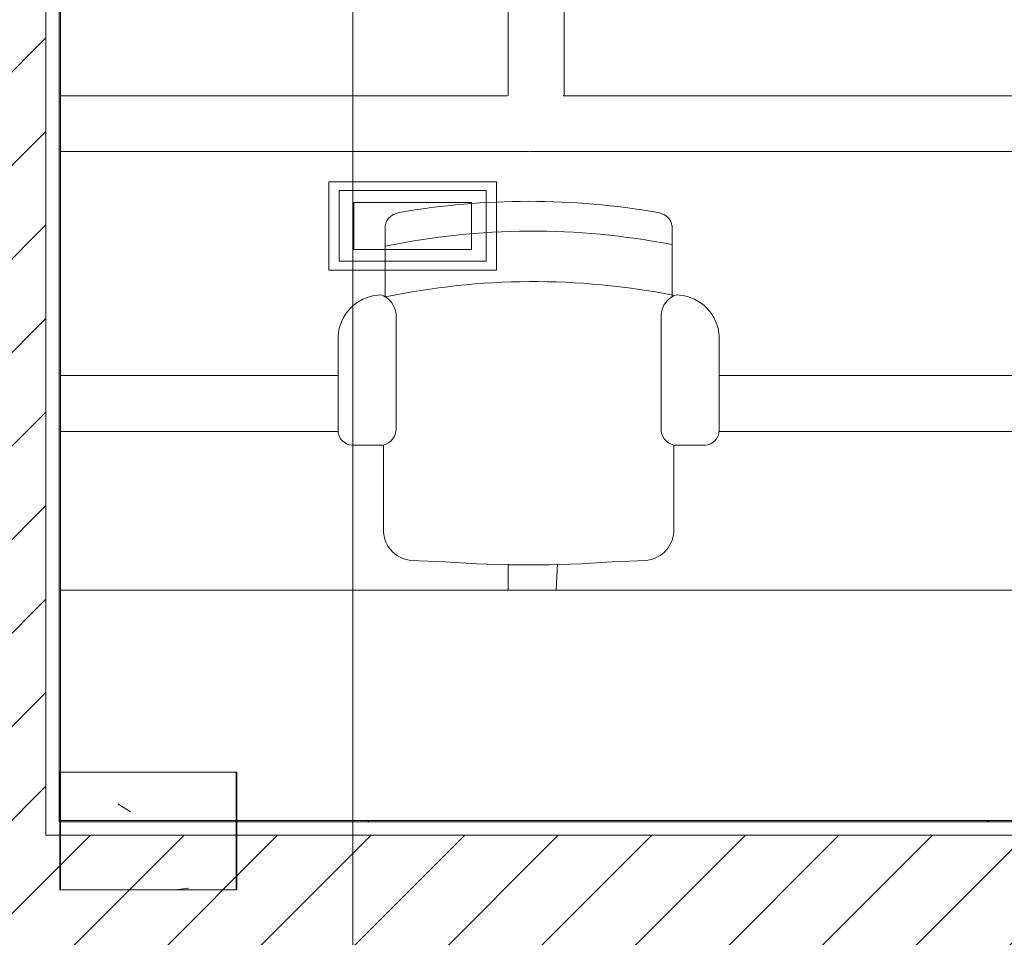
# Model space of a CAD drawing. Header units: metres. Extents: x 1.8 to 43.6, y -74.3 to -47.
# Tile 18 of 256: x 5.4 to 7.1, y -68.1 to -66.5. Entities that reach past the tile are written whole.
import ezdxf

# ---------------------------------------------------------------- set-up
doc = ezdxf.new("R2010")
doc.units = ezdxf.units.M
for name, color, linetype, lineweight in [('A-COLS', 7, 'Continuous', 18), ('A-FLOR', 7, 'Continuous', 18), ('A-FLOR-PATT', 7, 'Continuous', 18), ('A-WALL', 7, 'Continuous', 18), ('A-WALL-PATT', 7, 'Continuous', 18), ('E-LITE-EQPM', 7, 'Continuous', 18), ('G-ANNO-SYMB', 7, 'Continuous', 9), ('I-FURN', 7, 'Continuous', 18), ('S-COLS', 7, 'Continuous', 18)]:
    doc.layers.add(name, color=color, linetype=linetype, lineweight=lineweight)
pattern_1 = [(50, (21.555, -62.9), (0.546555, -0.047815), [0.05715, -0.62865]), (355, (21.555, -62.9), (-0.105728, 0.573166), [0.04572, -0.50292]), (100.451, (21.601, -62.904), (0.440828, 0.525349), [0.04857, -0.53427]), (46.184, (21.555, -62.748), (0.813237, -0.12613), [0.08573, -0.94298]), (96.636, (21.623, -62.758), (0.712212, 0.742287), [0.07286, -0.80141]), (351.184, (21.555, -62.748), (0.712217, 0.742274), [0.06858, -0.75438]), (21, (21.631, -62.786), (0.454846, -0.306795), [0.05715, -0.62865]), (326, (21.631, -62.786), (0.185405, 0.55256), [0.04572, -0.50292]), (71.451, (21.669, -62.811), (0.640251, 0.245763), [0.04857, -0.53427]), (37.5, (21.555, -62.9), (0.009261, 0.2536672), [0.02515, -0.47168, 0.02515, -0.48539, -0.50482]), (37.5, (21.555, -62.9), (0.009261, 0.2536672), [-1.007, 0.02515, -0.47968]), (7.5, (21.555, -62.9), (0.2004558, 0.300546), [0.02515, -0.26594, 0.02515, -0.46025, -0.1924]), (7.5, (21.555, -62.9), (0.2004558, 0.300546), [-0.77648, 0.02515, -0.16726]), (327.5, (21.385, -62.9), (0.4067682, -0.0171882), [0.02515, -0.16535, 0.02515, -0.56921, -0.78867]), (327.5, (21.385, -62.9), (0.4067682, -0.0171882), [-0.78486, 0.02515, -0.76352]), (317.5, (21.309, -62.9), (0.444383, 0.0762794), [0.02515, -0.2225, 0.02515, -0.36957, -0.56007]), (317.5, (21.309, -62.9), (0.444383, 0.0762794), [-0.64237, 0.02515, -0.53492])]
pattern_2 = [(45, (21.555, -62.9), (-0.0795495, 0.0795495), [])]

# ---------------------------------------------------------------- blocks, each defined once
blk = doc.blocks.new('CADEIRA GIRATÓRIA OPERACIONAL COM BRAÇO - High Back Fully Upholstered-1902043-TÉRREO _0_32m - FRIGORÍFICA')
at = {"layer": 'I-FURN', "color": 253, "true_color": 0xaaaaaa}
for p, q in [((-0.2439, 0.4559), (-0.2439, 0.5772)), ((0.2439, 0.5772), (0.2439, 0.4559)), ((-0.2252, 0.2315), (-0.2252, 0.4225)), ((0.2252, 0.2315), (0.2252, 0.4225)), ((-0.3242, 0.2293), (-0.3242, 0.3887)), ((0.3242, 0.3887), (0.3242, 0.2293)), ((-0.2469, 0.2036), (-0.3007, 0.2036)), ((-0.2469, 0.0612), (-0.2469, 0.2036)), ((0.2469, 0.2036), (0.2469, 0.0612)), ((0.3007, 0.2036), (0.2469, 0.2036)), ((-0.1421, 0.0052), (-0.2007, 0.0078)), ((0.2007, 0.0078), (0.1421, 0.0052))]:
    blk.add_line(p, q, dxfattribs=at)
for centre, radius, start, end in [((0, -0.6572), 1.2757, 80.0509, 99.9491), ((-0.2192, 0.5734), 0.0249, 107.2911, 171.2069), ((-0.1985, 0.5252), 0.0773, 106.4694, 111.3458), ((0.1985, 0.5252), 0.0773, 68.6542, 73.5306), ((0.2192, 0.5734), 0.0249, 8.7931, 72.7089), ((0.0063, -0.6682), 1.236, 78.9173, 101.6771), ((0.0083, -0.7541), 1.236, 78.9173, 101.7706), ((-0.2492, 0.3843), 0.0751, 95.2194, 176.6169), ((-0.2543, 0.4408), 0.0184, 55.2455, 95.2194), ((-0.2643, 0.4225), 0.0391, 0, 58.5107), ((0.2643, 0.4225), 0.0391, 121.4893, 180), ((0.2543, 0.4408), 0.0184, 84.7806, 124.7545), ((0.2543, 0.4408), 0.0184, 84.7806, 124.7545), ((0.2492, 0.3843), 0.0751, 3.3831, 84.7806), ((-0.2983, 0.2293), 0.0259, 180, 264.7241), ((-0.2539, 0.2315), 0.0287, 284.0881, 0), ((0.2539, 0.2315), 0.0287, 180, 255.9119), ((0.2983, 0.2293), 0.0259, 275.2759, 0), ((-0.195, 0.0595), 0.052, 178.1312, 263.7247), ((0.195, 0.0595), 0.052, 276.2753, 1.8688), ((0, 1.953), 1.953, 265.8275, 274.1725)]:
    blk.add_arc(centre, radius, start, end, dxfattribs=at)
blk = doc.blocks.new('Light_-_LED_Recessed_fixture_-_Double_19510 - Light_-_LED_Recessed_fixture_-_Double_19510-V217-TÉRREO _0_32m - FRIGORÍFICA')
at = {"layer": 'E-LITE-EQPM', "color": 253, "true_color": 0xaaaaaa}
for p, q in [((-0.1425, 0.075), (-0.1425, -0.075)), ((0.1425, 0.075), (-0.1425, 0.075)), ((-0.1425, 0.075), (-0.1425, -0.075)), ((0.1425, 0.075), (-0.1425, 0.075)), ((0.1425, -0.075), (0.1425, 0.075)), ((0.1425, -0.075), (0.1425, 0.075)), ((0.125, 0.06), (-0.125, 0.06)), ((-0.125, 0.06), (-0.125, -0.06)), ((0.125, 0.06), (-0.125, 0.06)), ((-0.125, 0.06), (-0.125, -0.06)), ((0.125, -0.06), (0.125, 0.06)), ((0.125, -0.06), (0.125, 0.06)), ((0.1, 0.04), (-0.1, 0.04)), ((-0.1, 0.04), (-0.1, -0.04)), ((0.1, 0.04), (-0.1, 0.04)), ((-0.1, 0.04), (-0.1, -0.04)), ((0.1, -0.04), (0.1, 0.04)), ((0.1, -0.04), (0.1, 0.04)), ((-0.1, -0.04), (0.1, -0.04)), ((-0.1, -0.04), (0.1, -0.04)), ((-0.125, -0.06), (0.125, -0.06)), ((-0.125, -0.06), (0.125, -0.06)), ((-0.1425, -0.075), (0.1425, -0.075)), ((-0.1425, -0.075), (0.1425, -0.075))]:
    blk.add_line(p, q, dxfattribs=at)
blk = doc.blocks.new('4 GRE - ESCOLA DE CINEMA E AUDIOVISUAL CINE REX R07_rvt-1-TÉRREO _0_32m - FRIGORÍFICA')
at = {"layer": 'A-FLOR-PATT', "true_color": 0xededed}
h = blk.add_hatch(dxfattribs=at)
h.set_pattern_fill('FP_8', style=0, pattern_type=2)
h.set_pattern_definition([(90, (21.612, -62.843), (-1.905, 1.905), [0.381, -1.524]), (0, (21.612, -62.462), (1.905, 1.905), [1.81, -0.09525]), (270, (23.422, -62.462), (1.905, -1.905), [0.381, -1.524]), (180, (23.422, -62.843), (-1.905, -1.905), [1.81, -0.09525]), (0, (21.555, -62.367), (1.905, 1.905), [0.9144, -0.9906]), (90, (22.469, -62.367), (-1.905, 1.905), [0.381, -1.524]), (180, (22.469, -61.986), (-1.905, -1.905), [0.9144, -0.9906]), (180, (23.46, -62.367), (-1.905, -1.905), [0.89535, -1.01]), (90, (22.565, -62.367), (-1.905, 1.905), [0.381, -1.524]), (0, (22.565, -61.986), (1.905, 1.905), [0.89535, -1.01]), (0, (21.593, -61.89), (1.905, 1.905), [1.829, -0.0762]), (90, (23.422, -61.89), (-1.905, 1.905), [0.381, -1.524]), (180, (23.422, -61.509), (-1.905, -1.905), [1.81, -0.09525]), (267.138, (21.612, -61.509), (1.90474425, 36.19504143), [0.38148, -37.766]), (90, (22.565, -61.414), (-1.905, 1.905), [0.381, -1.524]), (180, (23.46, -61.414), (-1.905, -1.905), [0.89535, -1.01]), (90, (22.469, -61.414), (-1.905, 1.905), [0.381, -1.524]), (0, (21.555, -61.414), (1.905, 1.905), [0.9144, -0.9906]), (0, (22.565, -61.033), (1.905, 1.905), [0.89535, -1.01]), (180, (22.469, -61.033), (-1.905, -1.905), [0.9144, -0.9906])])
h.paths.add_polyline_path([(5.5187, -67.491), (9.0907, -67.491), (9.0907, -65.8504), (7.576, -65.8504), (7.576, -66.1123), (7.5566, -66.1132), (7.5566, -66.1138), (6.8453, -66.113), (6.8453, -66.1123), (6.826, -66.1123), (6.826, -65.8504), (6.7187, -65.8504), (6.6627, -65.9473), (6.6068, -65.8504), (5.5187, -65.8504), (5.5187, -67.4514)])
h.paths.add_polyline_path([(6.3146, -67.4481), (6.114, -67.4402), (6.1014, -67.4372), (6.09, -67.4312), (6.0804, -67.4226), (6.0732, -67.4119), (6.0689, -67.3997), (6.0677, -67.3869), (6.0677, -67.2445), (6.014, -67.2445), (6.0077, -67.2431), (6.0021, -67.2403), (5.9972, -67.2362), (5.9936, -67.231), (5.9913, -67.225), (5.9905, -67.2187), (5.9905, -67.0593), (5.9936, -67.0419), (6.001, -67.0253), (6.0115, -67.0115), (6.0253, -67.0003), (6.0436, -66.9922), (6.0586, -66.989), (6.0629, -66.9891), (6.0677, -66.9905), (6.0708, -66.9922), (6.0708, -66.9465), (5.9748, -66.9465), (5.9748, -66.7965), (6.2598, -66.7965), (6.2598, -66.8319), (6.3146, -66.8295), (6.4253, -66.8343), (6.5382, -66.8497), (6.5463, -66.8531), (6.5508, -66.8564), (6.5544, -66.8606), (6.557, -66.8655), (6.5585, -66.8708), (6.5585, -66.9922), (6.5623, -66.9902), (6.5664, -66.9891), (6.5706, -66.989), (6.588, -66.9927), (6.604, -67.0003), (6.6178, -67.0115), (6.6285, -67.0256), (6.6356, -67.0419), (6.6388, -67.0593), (6.638, -67.225), (6.6357, -67.231), (6.632, -67.2362), (6.6272, -67.2403), (6.6215, -67.2431), (6.6153, -67.2445), (6.5616, -67.2445), (6.5616, -67.3869), (6.5604, -67.3997), (6.5561, -67.4119), (6.5489, -67.4226), (6.5393, -67.4312), (6.5278, -67.4372), (6.5153, -67.4402), (6.4567, -67.4429)])
h.paths.add_polyline_path([(7.2277, -66.9465), (7.1615, -66.9465), (7.1615, -66.7965), (7.4465, -66.7965), (7.4465, -66.9465), (7.429, -66.9465)])
h.paths.add_polyline_path([(8.3657, -66.9465), (8.3482, -66.9465), (8.3482, -66.7965), (8.6332, -66.7965), (8.6332, -66.9465), (8.564, -66.9465)])
at = {"layer": 'A-WALL-PATT', "true_color": 0xd4d4d4}
h = blk.add_hatch(dxfattribs=at)
h.set_pattern_fill('FP_10', color=254, style=0, pattern_type=2)
h.set_pattern_definition(pattern_2)
h.paths.add_polyline_path([(5.4937, -71.4969), (5.4937, -70.6559), (5.0437, -70.6559), (5.0437, -71.4969)])
h.paths.add_polyline_path([(5.0437, -69.1513), (5.4937, -69.1513), (5.4937, -65.395), (5.0437, -65.395), (5.0437, -68.3037)])
h.paths.add_polyline_path([(5.4937, -64.0919), (5.4937, -62.8833), (5.0437, -62.8833), (5.0437, -64.0919)])
h.paths.add_polyline_path([(5.0437, -59.6037), (5.4937, -59.6037), (5.4937, -58.6419), (5.0437, -58.6419), (5.0437, -58.9292)])
h.paths.add_polyline_path([(5.4937, -57.3419), (5.4937, -53.5315), (5.0437, -53.5315), (5.0437, -57.3419)])
h.paths.add_polyline_path([(5.4937, -51.8615), (5.4937, -50.5965), (5.0437, -50.5965), (5.0437, -51.8615)])
h = blk.add_hatch(dxfattribs=at)
h.set_pattern_fill('FP_9', color=254, style=0, pattern_type=2)
h.set_pattern_definition(pattern_1)
h.paths.add_polyline_path([(5.5173, -71.4719), (5.5177, -71.1726), (5.5187, -71.1726), (5.5187, -70.9944), (5.5162, -70.9944), (5.5162, -71.4719)])
h.paths.add_polyline_path([(5.5162, -70.8994), (5.5187, -70.8994), (5.5187, -70.6559), (5.5162, -70.6559), (5.5162, -70.8603)])
h.paths.add_polyline_path([(5.5187, -69.1513), (5.5187, -68.3801), (5.5162, -68.3801), (5.5162, -69.1513)])
h.paths.add_polyline_path([(5.5187, -67.8851), (5.5187, -65.8479), (5.5162, -65.8479), (5.5162, -67.8851)])
h.paths.add_polyline_path([(5.5187, -65.6329), (5.5187, -65.395), (5.5162, -65.395), (5.5162, -65.6329)])
h.paths.add_polyline_path([(5.5187, -64.0919), (5.5187, -62.8833), (5.5162, -62.8833), (5.5162, -64.0919)])
h.paths.add_polyline_path([(5.5187, -59.6037), (5.5187, -58.6419), (5.5162, -58.6419), (5.5162, -59.6037)])
h.paths.add_polyline_path([(5.5187, -57.3419), (5.5187, -54.839), (5.5162, -54.839), (5.5162, -57.3419)])
h.paths.add_polyline_path([(5.5162, -54.344), (5.5187, -54.344), (5.5187, -54.34), (5.5162, -54.34)])
h.paths.add_polyline_path([(5.5187, -54.3315), (5.5187, -53.5315), (5.5162, -53.5315), (5.5162, -54.3315)])
h.paths.add_polyline_path([(5.5162, -51.8615), (5.5187, -51.8615), (5.5187, -51.3455), (5.5173, -51.3455), (5.5173, -51.069), (5.5162, -51.069), (5.5162, -51.6853)])
h = blk.add_hatch(dxfattribs=at)
h.set_pattern_fill('FP_9', color=254, style=0, pattern_type=2)
h.set_pattern_definition(pattern_1)
h.paths.add_polyline_path([(6.2255, -67.8851), (9.0932, -67.8851), (9.0932, -67.8826), (5.5187, -67.8826), (5.5187, -67.8851)])
h.paths.add_polyline_path([(9.2407, -67.8851), (9.2407, -67.8826), (9.2382, -67.8826), (9.2382, -67.8851)])
h = blk.add_hatch(dxfattribs=at)
h.set_pattern_fill('FP_10', color=254, style=0, pattern_type=2)
h.set_pattern_definition(pattern_2)
h.paths.add_polyline_path([(5.4937, -68.3576), (9.2407, -68.3569), (9.2407, -67.9076), (5.4937, -67.9076), (5.4937, -68.3037)])
h.paths.add_polyline_path([(11.2365, -68.3576), (11.2448, -68.3576), (11.2448, -67.9076), (11.2198, -67.9076), (11.2198, -68.3576), (11.2223, -68.3576)])
at = {"layer": 'S-COLS', "true_color": 0xaaaaaa}
h = blk.add_hatch(dxfattribs=at)
h.set_pattern_fill('FP_9', color=253, style=0, pattern_type=2)
h.set_pattern_definition(pattern_1)
h.paths.add_polyline_path([(5.8173, -68.0004), (5.8173, -67.8004), (5.5173, -67.8004), (5.5173, -68.0004)])
at = {"layer": 'A-FLOR', "color": 253, "true_color": 0xaaaaaa}
blk.add_line((9.0907, -67.491), (5.5187, -67.491), dxfattribs=at)
at = {"layer": 'A-WALL', "color": 253, "true_color": 0xaaaaaa}
for p, q in [((5.4937, -65.8254), (5.4937, -67.9076)), ((5.5162, -65.8479), (5.5162, -67.8851)), ((5.5187, -67.8826), (5.5187, -65.8504)), ((9.0907, -67.8826), (5.5187, -67.8826)), ((5.5162, -67.8851), (5.5187, -67.8851)), ((5.5187, -67.8851), (9.0932, -67.8851)), ((5.4937, -67.9076), (5.5162, -67.9076)), ((5.5162, -67.9076), (5.5187, -67.9076)), ((5.5187, -67.9076), (9.1157, -67.9076))]:
    blk.add_line(p, q, dxfattribs=at)
at = {"layer": 'S-COLS', "color": 253, "true_color": 0xaaaaaa}
for p, q in [((5.8173, -67.8004), (5.5173, -67.8004)), ((5.5173, -67.8004), (5.5173, -68.0004)), ((5.8173, -68.0004), (5.8173, -67.8004)), ((5.5173, -68.0004), (5.8173, -68.0004))]:
    blk.add_line(p, q, dxfattribs=at)
at = {"layer": 'E-LITE-EQPM', "color": 253, "lineweight": 18, "true_color": 0xaaaaaa}
blk.add_blockref('Light_-_LED_Recessed_fixture_-_Double_19510 - Light_-_LED_Recessed_fixture_-_Double_19510-V217-TÉRREO _0_32m - FRIGORÍFICA', (6.1173, -66.8715), dxfattribs=at)
at = {"layer": 'I-FURN', "color": 253, "lineweight": 18, "true_color": 0xaaaaaa}
blk.add_blockref('CADEIRA GIRATÓRIA OPERACIONAL COM BRAÇO - High Back Fully Upholstered-1902043-TÉRREO _0_32m - FRIGORÍFICA', (6.3146, -67.4481), dxfattribs=at)
blk = doc.blocks.new('Family - P40-299322-TÉRREO _0_32m - FRIGORÍFICA')
at = {"layer": 'S-COLS', "color": 253, "true_color": 0xaaaaaa}
for p, q in [((0.15, 0.1), (-0.15, 0.1)), ((-0.15, 0.1), (-0.15, -0.1)), ((0.15, -0.1), (0.15, 0.1)), ((-0.15, -0.1), (0.15, -0.1))]:
    blk.add_line(p, q, dxfattribs=at)
blk = doc.blocks.new('Family - P40-301314-TÉRREO _0_32m - FRIGORÍFICA')
at = {"layer": 'S-COLS', "color": 253, "true_color": 0xaaaaaa}
for p, q in [((0.15, 0.1), (-0.15, 0.1)), ((-0.15, 0.1), (-0.15, -0.1)), ((0.15, -0.1), (0.15, 0.1)), ((-0.15, -0.1), (0.15, -0.1))]:
    blk.add_line(p, q, dxfattribs=at)
blk = doc.blocks.new('ESTRUTURAL CINE REX _011_IFC-1-TÉRREO _0_32m - FRIGORÍFICA')
at = {"layer": 'A-COLS', "color": 253, "lineweight": 18, "true_color": 0xaaaaaa}
blk.add_blockref('Family - P40-301314-TÉRREO _0_32m - FRIGORÍFICA', (5.6686, -67.9004), dxfattribs=at)
at = {"layer": 'S-COLS', "color": 253, "lineweight": 18, "true_color": 0xaaaaaa}
blk.add_blockref('Family - P40-299322-TÉRREO _0_32m - FRIGORÍFICA', (5.6686, -67.9004), dxfattribs=at)

msp = doc.modelspace()

# ---------------------------------------------------------------- linework, layer by layer
at = {"layer": 'G-ANNO-SYMB'}
msp.add_line((6.0158, -50.4561), (6.0158, -72.716), dxfattribs=at)

# ---------------------------------------------------------------- block references
at = {"lineweight": 5}
for name in ['4 GRE - ESCOLA DE CINEMA E AUDIOVISUAL CINE REX R07_rvt-1-TÉRREO _0_32m - FRIGORÍFICA', 'ESTRUTURAL CINE REX _011_IFC-1-TÉRREO _0_32m - FRIGORÍFICA']:
    msp.add_blockref(name, (0, 0), dxfattribs=at)

doc.saveas('drawing.dxf')
